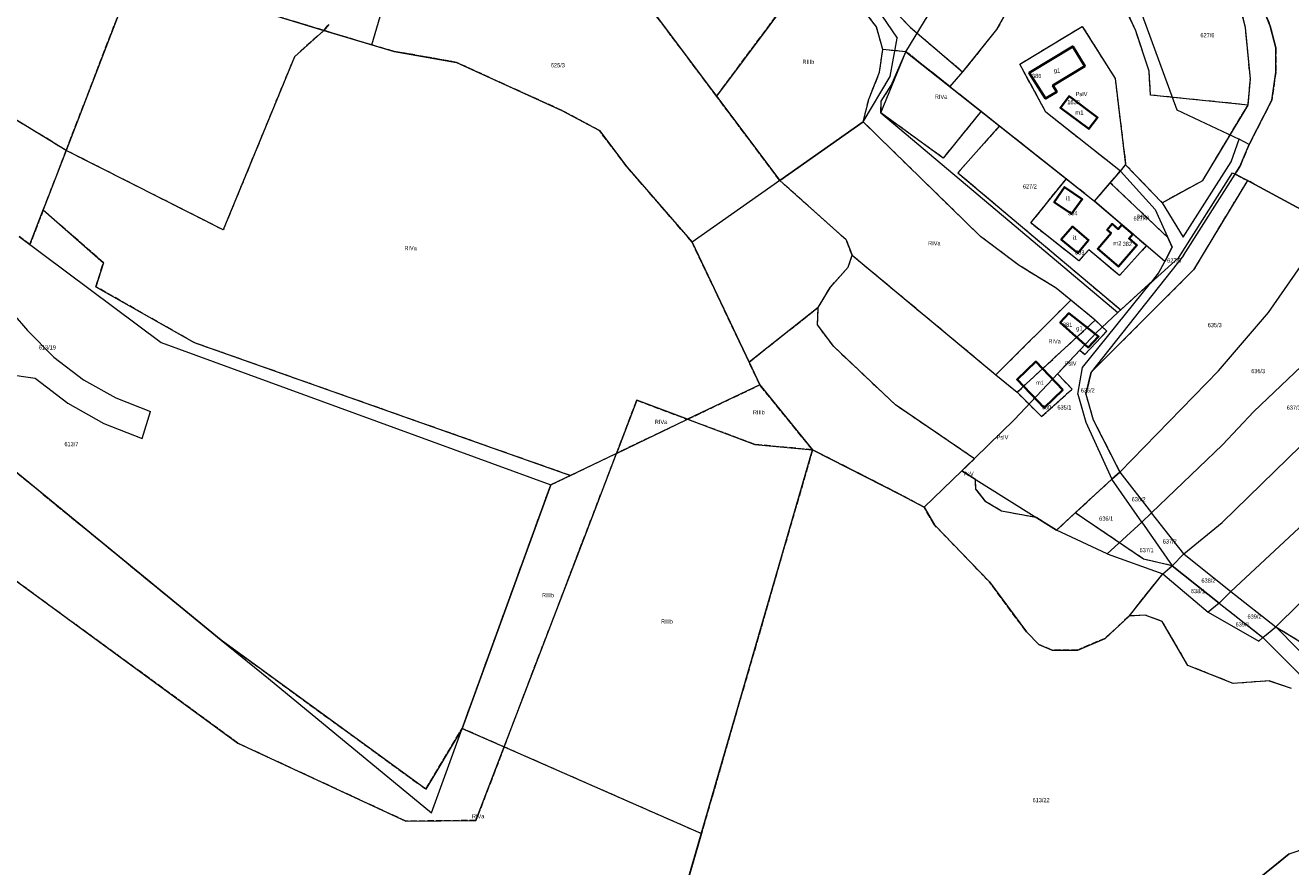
# Model space of a CAD drawing. Header units: metres. Extents: x 7496145 to 7500200, y 5498500 to 5502080.
# Tile 180 of 202: x 7498707 to 7499156, y 5500732 to 5501031. Entities that reach past the tile are written whole.
import ezdxf
from ezdxf.enums import TextEntityAlignment as Align

# ---------------------------------------------------------------- set-up
doc = ezdxf.new("R2010")
doc.units = ezdxf.units.M
doc.header["$MEASUREMENT"] = 0
for name, pattern in [('2.25_0.75', [3, 2.25, -0.75]), ('219-1000', [0]), ('egug-1000', [0])]:
    doc.linetypes.add(name, pattern=pattern)
doc.layers.get('0').update_dxf_attribs({"color": 2, "linetype": 'CONTINUOUS', "lineweight": 5})
for name, color, linetype in [('209-oznaczenie konturu klasyfikacyjnego', 7, 'CONTINUOUS'), ('211-numer działki ewidencyjnej', 7, 'CONTINUOUS'), ('217-kontur klasyfikacyjny', 7, 'CONTINUOUS'), ('218-kontur użytku gruntowego', 7, 'CONTINUOUS'), ('219-działka ewidencyjna', 7, 'CONTINUOUS'), ('312-budynek ewidencyjny', 7, 'CONTINUOUS'), ('312-oznaczenie budynku ewidencyjnego', 7, 'CONTINUOUS'), ('312-oznaczenie budynku ewidencyjnego-Atr117', 7, 'CONTINUOUS'), ('Punkt budynku', 7, 'CONTINUOUS')]:
    doc.layers.add(name, color=color, linetype=linetype)
doc.styles.get("Standard").update_dxf_attribs({"font": 'Working1250', "width": 0.75})

# ---------------------------------------------------------------- blocks, each defined once
blk = doc.blocks.new('PUNKTBUD')
at = {"color": 0}
blk.add_circle((0, 0), 0.09, dxfattribs=at)

msp = doc.modelspace()

# ---------------------------------------------------------------- linework, layer by layer
at = {"layer": '217-kontur klasyfikacyjny', "color": 3, "linetype": '2.25_0.75', "lineweight": 18, "flags": 128}
for points in [[(7498722, 5500986.1), (7498772.36, 5501117.04)], [(7498952.76, 5501005.35), (7498879.27, 5501103.37)], [(7498952.76, 5501005.35), (7498990.53, 5501056.11)], [(7499003.7, 5501048.22), (7499021.5, 5501029.8)], [(7499009.49, 5501029.95), (7498999.68, 5501042.8)], [(7499057.62, 5501038.79), (7499052.1, 5501028.97)], [(7499101.48, 5501028.56), (7499096.51, 5501039.39)], [(7499140.4, 5501029.75), (7499138.11, 5501038.9)], [(7498813.46, 5501028.67), (7498794.03, 5501034.55)], [(7499146.83, 5501036.1), (7499149.16, 5501030.24)], [(7498813.46, 5501028.67), (7498802.98, 5501019.37)], [(7498813.46, 5501028.67), (7498815.19, 5501030.79)], [(7498830.48, 5501023.53), (7498813.46, 5501028.67)], [(7499011.69, 5501021.89), (7499009.49, 5501029.95)], [(7499021.5, 5501029.8), (7499040.05, 5501014.01)], [(7499052.1, 5501028.97), (7499040.05, 5501014.01)], [(7499060.36, 5501016.74), (7499082.52, 5501030.13)], [(7499082.52, 5501030.13), (7499094.17, 5501011.59)], [(7499106.22, 5501014.2), (7499101.48, 5501028.56)], [(7499142.16, 5501011.54), (7499140.4, 5501029.75)], [(7499149.16, 5501030.24), (7499151.21, 5501022.48)], [(7498722, 5500986.1), (7498654.76, 5501027.14)], [(7498802.98, 5501019.37), (7498777.72, 5500957.9)], [(7498838.34, 5501021.27), (7498830.48, 5501023.53)], [(7498860.44, 5501017.36), (7498838.34, 5501021.27)], [(7499010.6, 5501013.86), (7499011.69, 5501021.89)], [(7499019.96, 5501021.13), (7499011.69, 5501021.89)], [(7499014.7, 5501009.12), (7499019.96, 5501021.13)], [(7499035.5, 5501008.82), (7499019.96, 5501021.13)], [(7499151.21, 5501022.48), (7499151.19, 5501013.9)], [(7498885.86, 5501005.76), (7498860.44, 5501017.36)], [(7499069.53, 5500999.7), (7499060.36, 5501016.74)], [(7499006.88, 5501004.55), (7499010.6, 5501013.86)], [(7499040.05, 5501014.01), (7499035.5, 5501008.82)], [(7499094.17, 5501011.59), (7499097.89, 5500981.04)], [(7499106.74, 5501005.75), (7499106.22, 5501014.2)], [(7499141.32, 5501002.22), (7499142.16, 5501011.54)], [(7499151.19, 5501013.9), (7499149.76, 5501003.93)], [(7499011.18, 5501003.6), (7499014.7, 5501009.12)], [(7499035.5, 5501008.82), (7499046.66, 5500999.98)], [(7498897.84, 5501000.28), (7498885.86, 5501005.76)], [(7498975.18, 5500975.44), (7498952.76, 5501005.35)], [(7499004.74, 5500996.3), (7499006.88, 5501004.55)], [(7499011.04, 5500999.4), (7499011.18, 5501003.6)], [(7499141.32, 5501002.22), (7499106.74, 5501005.75)], [(7499125.28, 5500975.48), (7499141.32, 5501002.22)], [(7499149.76, 5501003.93), (7499141.7, 5500988.17)], [(7498911.19, 5500993.15), (7498897.84, 5501000.28)], [(7499033.17, 5500983.41), (7499011.04, 5500999.4)], [(7499046.66, 5500999.98), (7499033.17, 5500983.41)], [(7499046.66, 5500999.98), (7499053.16, 5500994.83)], [(7499096.02, 5500978.76), (7499069.53, 5500999.7)], [(7498920.95, 5500980.31), (7498911.19, 5500993.15)], [(7498975.18, 5500975.44), (7499004.74, 5500996.3)], [(7499046.36, 5500955.6), (7499004.74, 5500996.3)], [(7499053.16, 5500994.83), (7499038.37, 5500978.2)], [(7499053.16, 5500994.83), (7499076.89, 5500976.02)], [(7499141.7, 5500988.17), (7499138.44, 5500980.35)], [(7498713.87, 5500964.96), (7498722, 5500986.1)], [(7498777.72, 5500957.9), (7498722, 5500986.1)], [(7498944.04, 5500953.59), (7498920.95, 5500980.31)], [(7499096.02, 5500978.76), (7499097.89, 5500981.04)], [(7499097.89, 5500981.04), (7499110.83, 5500967.54)], [(7499138.44, 5500980.35), (7499136.73, 5500977.65)], [(7498998.69, 5500954.41), (7498975.18, 5500975.44)], [(7499038.37, 5500978.2), (7499096.17, 5500929.5)], [(7499064.21, 5500960.37), (7499076.89, 5500976.02)], [(7499076.89, 5500976.02), (7499086.88, 5500968.11)], [(7499086.88, 5500968.11), (7499092.46, 5500974.61)], [(7499092.46, 5500974.61), (7499096.02, 5500978.76)], [(7499112.89, 5500955.17), (7499092.46, 5500974.61)], [(7499110.83, 5500967.54), (7499125.28, 5500975.48)], [(7499141.09, 5500975.46), (7499122.02, 5500943.74)], [(7499136.73, 5500977.65), (7499141.09, 5500975.46)], [(7499170.26, 5500959.65), (7499141.09, 5500975.46)], [(7499086.88, 5500968.11), (7499105.26, 5500952.3)], [(7498713.87, 5500964.96), (7498709.13, 5500952.66)], [(7498735.21, 5500946.24), (7498713.87, 5500964.96)], [(7499081.25, 5500946.92), (7499064.21, 5500960.37)], [(7498709.13, 5500952.66), (7498705.28, 5500955.53)], [(7498964.29, 5500910.98), (7498944.04, 5500953.59)], [(7499000.92, 5500948.89), (7498998.69, 5500954.41)], [(7499060.17, 5500945.23), (7499046.36, 5500955.6)], [(7499105.26, 5500952.3), (7499095.7, 5500941.66)], [(7499114.43, 5500951.8), (7499112.89, 5500955.17)], [(7498999.4, 5500944.61), (7499000.92, 5500948.89)], [(7499000.92, 5500948.89), (7499051.87, 5500906.48)], [(7499084.83, 5500950.85), (7499081.25, 5500946.92)], [(7499095.7, 5500941.66), (7499084.83, 5500950.85)], [(7499111.79, 5500946.72), (7499114.43, 5500951.8)], [(7498732.56, 5500937.74), (7498735.21, 5500946.24)], [(7498993.12, 5500937.54), (7498999.4, 5500944.61)], [(7499073.3, 5500937.17), (7499060.17, 5500945.23)], [(7499122.02, 5500943.74), (7499085.65, 5500907.37)], [(7499109.6, 5500942.49), (7499111.79, 5500946.72)], [(7499096.17, 5500929.5), (7499107.58, 5500939.99)], [(7499107.58, 5500939.99), (7499109.6, 5500942.49)], [(7498628, 5500934.38), (7498776.97, 5500812.32)], [(7498767.37, 5500917.89), (7498732.56, 5500937.74)], [(7498988.81, 5500930.36), (7498993.12, 5500937.54)], [(7499078.45, 5500932.95), (7499073.3, 5500937.17)], [(7498964.29, 5500910.98), (7498988.81, 5500930.36)], [(7498988.59, 5500924.18), (7498988.81, 5500930.36)], [(7499051.87, 5500906.48), (7499078.45, 5500932.95)], [(7499087.1, 5500925.87), (7499078.45, 5500932.95)], [(7499059.36, 5500900.24), (7499087.1, 5500925.87)], [(7499091.19, 5500921.95), (7499087.1, 5500925.87)], [(7498994.33, 5500916.46), (7498988.59, 5500924.18)], [(7499083.46, 5500913.7), (7499091.19, 5500921.95)], [(7498900.88, 5500870.71), (7498767.37, 5500917.89)], [(7499016.19, 5500895.82), (7498994.33, 5500916.46)], [(7499073.73, 5500906.82), (7499081.68, 5500915.26)], [(7499081.68, 5500915.26), (7499083.46, 5500913.7)], [(7498968.11, 5500902.93), (7498964.29, 5500910.98)], [(7499085.65, 5500907.37), (7499083.79, 5500899.62)], [(7498942.5, 5500890.66), (7498968.11, 5500902.93)], [(7498986.81, 5500879.84), (7498968.11, 5500902.93)], [(7499051.87, 5500906.48), (7499059.36, 5500900.24)], [(7499078.87, 5500901.36), (7499073.73, 5500906.82)], [(7499059.36, 5500900.24), (7499068.04, 5500891.63)], [(7499068.04, 5500891.63), (7499078.87, 5500901.36)], [(7499083.79, 5500899.62), (7499086.41, 5500890.52)], [(7498917.22, 5500878.54), (7498924.44, 5500897.43)], [(7498924.44, 5500897.43), (7498942.5, 5500890.66)], [(7499044.24, 5500876.68), (7499016.19, 5500895.82)], [(7498942.5, 5500890.66), (7498917.22, 5500878.54)], [(7498966.29, 5500881.74), (7498942.5, 5500890.66)], [(7499086.41, 5500890.52), (7499095.86, 5500871.91)], [(7498986.81, 5500879.84), (7498966.29, 5500881.74)], [(7498900.88, 5500870.71), (7498917.22, 5500878.54)], [(7498908.68, 5500856.22), (7498917.22, 5500878.54)], [(7498986.81, 5500879.84), (7498947.36, 5500743.6)], [(7499018.12, 5500863.91), (7498986.81, 5500879.84)], [(7499039.82, 5500872.35), (7499044.24, 5500876.68)], [(7499044.61, 5500869.34), (7499039.82, 5500872.35)], [(7499095.86, 5500871.91), (7499093.03, 5500869.44)], [(7498862.5, 5500780.92), (7498893.94, 5500867.38)], [(7498893.94, 5500867.38), (7498900.88, 5500870.71)], [(7499044.7, 5500865.92), (7499044.61, 5500869.34)], [(7499093.03, 5500869.44), (7499080.03, 5500857.44)], [(7499026.39, 5500859.45), (7499018.12, 5500863.91)], [(7499048.35, 5500861.37), (7499044.7, 5500865.92)], [(7499030.05, 5500853.23), (7499026.39, 5500859.45)], [(7499053.86, 5500858.06), (7499048.35, 5500861.37)], [(7499066.19, 5500855.8), (7499053.86, 5500858.06)], [(7498877.37, 5500774.38), (7498908.68, 5500856.22)], [(7499049.55, 5500832.94), (7499030.05, 5500853.23)], [(7499073.37, 5500851.29), (7499066.19, 5500855.8)], [(7499080.03, 5500857.44), (7499073.37, 5500851.29)], [(7499104.27, 5500841.02), (7499080.03, 5500857.44)], [(7498782.91, 5500775.7), (7498677.24, 5500853.03)], [(7499114.38, 5500838.71), (7499104.27, 5500841.02)], [(7499099.12, 5500820.85), (7499111.06, 5500835.81)], [(7499111.06, 5500835.81), (7499114.38, 5500838.71)], [(7499114.38, 5500838.71), (7499131.08, 5500825.4)], [(7499062.68, 5500815.28), (7499049.55, 5500832.94)], [(7499131.08, 5500825.4), (7499146.63, 5500813.27)], [(7499099.12, 5500820.85), (7499090.58, 5500812.92)], [(7499104.86, 5500821.14), (7499099.12, 5500820.85)], [(7499110.9, 5500818.9), (7499104.86, 5500821.14)], [(7499119.96, 5500803.34), (7499110.9, 5500818.9)], [(7499067.05, 5500810.79), (7499062.68, 5500815.28)], [(7499090.58, 5500812.92), (7499080.88, 5500808.78)], [(7499146.63, 5500813.27), (7499151.2, 5500817.01)], [(7499151.2, 5500817.01), (7499167.24, 5500807.23)], [(7498776.97, 5500812.32), (7498849.58, 5500759.44)], [(7499071.79, 5500808.72), (7499067.05, 5500810.79)], [(7499080.88, 5500808.78), (7499071.79, 5500808.72)], [(7499136.03, 5500796.92), (7499119.96, 5500803.34)], [(7499148.78, 5500797.78), (7499136.03, 5500796.92)], [(7499156.8, 5500795.11), (7499148.78, 5500797.78)], [(7498849.58, 5500759.44), (7498862.5, 5500780.92)], [(7498877.37, 5500774.38), (7498862.5, 5500780.92)], [(7498842.52, 5500748.01), (7498782.91, 5500775.7)], [(7498877.37, 5500774.38), (7498867.39, 5500748.29)], [(7498947.36, 5500743.6), (7498877.37, 5500774.38)], [(7499155.92, 5500736.39), (7499207.45, 5500753.91)], [(7498867.39, 5500748.29), (7498842.52, 5500748.01)], [(7498919.07, 5500645.93), (7498947.36, 5500743.6)], [(7499132.06, 5500717), (7499155.92, 5500736.39)]]:
    msp.add_lwpolyline(points, dxfattribs=at)
at = {"layer": '218-kontur użytku gruntowego', "color": 3, "linetype": 'egug-1000', "lineweight": 18, "flags": 128}
for points in [[(7498772.36, 5501117.04), (7498722, 5500986.1)], [(7498879.27, 5501103.37), (7498952.76, 5501005.35)], [(7498990.53, 5501056.11), (7498952.76, 5501005.35)], [(7499003.7, 5501048.22), (7499021.5, 5501029.8)], [(7499009.49, 5501029.95), (7498999.68, 5501042.8)], [(7499057.62, 5501038.79), (7499052.1, 5501028.97)], [(7499101.48, 5501028.56), (7499096.51, 5501039.39)], [(7499140.4, 5501029.75), (7499138.11, 5501038.9)], [(7498794.03, 5501034.55), (7498813.46, 5501028.67)], [(7499149.16, 5501030.24), (7499146.83, 5501036.1)], [(7498813.46, 5501028.67), (7498802.98, 5501019.37)], [(7498815.19, 5501030.79), (7498813.46, 5501028.67)], [(7498813.46, 5501028.67), (7498830.48, 5501023.53)], [(7499011.69, 5501021.89), (7499009.49, 5501029.95)], [(7499021.5, 5501029.8), (7499040.05, 5501014.01)], [(7499052.1, 5501028.97), (7499040.05, 5501014.01)], [(7499060.36, 5501016.74), (7499082.52, 5501030.13)], [(7499082.52, 5501030.13), (7499094.17, 5501011.59)], [(7499106.22, 5501014.2), (7499101.48, 5501028.56)], [(7499142.16, 5501011.54), (7499140.4, 5501029.75)], [(7499151.21, 5501022.48), (7499149.16, 5501030.24)], [(7498722, 5500986.1), (7498654.76, 5501027.14)], [(7498802.98, 5501019.37), (7498777.72, 5500957.9)], [(7498830.48, 5501023.53), (7498838.34, 5501021.27)], [(7498838.34, 5501021.27), (7498860.44, 5501017.36)], [(7499010.6, 5501013.86), (7499011.69, 5501021.89)], [(7499019.96, 5501021.13), (7499011.69, 5501021.89)], [(7499014.7, 5501009.12), (7499019.96, 5501021.13)], [(7499035.5, 5501008.82), (7499019.96, 5501021.13)], [(7499151.19, 5501013.9), (7499151.21, 5501022.48)], [(7498860.44, 5501017.36), (7498885.86, 5501005.76)], [(7499069.53, 5500999.7), (7499060.36, 5501016.74)], [(7499006.88, 5501004.55), (7499010.6, 5501013.86)], [(7499040.05, 5501014.01), (7499035.5, 5501008.82)], [(7499094.17, 5501011.59), (7499097.89, 5500981.04)], [(7499106.74, 5501005.75), (7499106.22, 5501014.2)], [(7499141.32, 5501002.22), (7499142.16, 5501011.54)], [(7499149.76, 5501003.93), (7499151.19, 5501013.9)], [(7499011.18, 5501003.6), (7499014.7, 5501009.12)], [(7499035.5, 5501008.82), (7499046.66, 5500999.98)], [(7498885.86, 5501005.76), (7498897.84, 5501000.28)], [(7498952.76, 5501005.35), (7498975.18, 5500975.44)], [(7499004.74, 5500996.3), (7499006.88, 5501004.55)], [(7499011.04, 5500999.4), (7499011.18, 5501003.6)], [(7499141.32, 5501002.22), (7499106.74, 5501005.75)], [(7499125.28, 5500975.48), (7499141.32, 5501002.22)], [(7499141.7, 5500988.17), (7499149.76, 5501003.93)], [(7498897.84, 5501000.28), (7498911.19, 5500993.15)], [(7499033.17, 5500983.41), (7499011.04, 5500999.4)], [(7499046.66, 5500999.98), (7499033.17, 5500983.41)], [(7499046.66, 5500999.98), (7499053.16, 5500994.83)], [(7499096.02, 5500978.76), (7499069.53, 5500999.7)], [(7498911.19, 5500993.15), (7498920.95, 5500980.31)], [(7499004.74, 5500996.3), (7498975.18, 5500975.44)], [(7499046.36, 5500955.6), (7499004.74, 5500996.3)], [(7499053.16, 5500994.83), (7499038.37, 5500978.2)], [(7499053.16, 5500994.83), (7499076.89, 5500976.02)], [(7499138.44, 5500980.35), (7499141.7, 5500988.17)], [(7498722, 5500986.1), (7498713.87, 5500964.96)], [(7498777.72, 5500957.9), (7498722, 5500986.1)], [(7498920.95, 5500980.31), (7498944.04, 5500953.59)], [(7499096.02, 5500978.76), (7499097.89, 5500981.04)], [(7499097.89, 5500981.04), (7499110.83, 5500967.54)], [(7499136.73, 5500977.65), (7499138.44, 5500980.35)], [(7498975.18, 5500975.44), (7498998.69, 5500954.41)], [(7499038.37, 5500978.2), (7499096.17, 5500929.5)], [(7499064.21, 5500960.37), (7499076.89, 5500976.02)], [(7499076.89, 5500976.02), (7499086.88, 5500968.11)], [(7499086.88, 5500968.11), (7499092.46, 5500974.61)], [(7499092.46, 5500974.61), (7499096.02, 5500978.76)], [(7499112.89, 5500955.17), (7499092.46, 5500974.61)], [(7499110.83, 5500967.54), (7499125.28, 5500975.48)], [(7499141.09, 5500975.46), (7499122.02, 5500943.74)], [(7499141.09, 5500975.46), (7499136.73, 5500977.65)], [(7499170.26, 5500959.65), (7499141.09, 5500975.46)], [(7499086.88, 5500968.11), (7499105.26, 5500952.3)], [(7498709.13, 5500952.66), (7498713.87, 5500964.96)], [(7498713.87, 5500964.96), (7498735.21, 5500946.24)], [(7499081.25, 5500946.92), (7499064.21, 5500960.37)], [(7498705.28, 5500955.53), (7498709.13, 5500952.66)], [(7498944.04, 5500953.59), (7498964.29, 5500910.98)], [(7498998.69, 5500954.41), (7499000.92, 5500948.89)], [(7499060.17, 5500945.23), (7499046.36, 5500955.6)], [(7499105.26, 5500952.3), (7499095.7, 5500941.66)], [(7499114.43, 5500951.8), (7499112.89, 5500955.17)], [(7498999.4, 5500944.61), (7499000.92, 5500948.89)], [(7499000.92, 5500948.89), (7499051.87, 5500906.48)], [(7499084.83, 5500950.85), (7499081.25, 5500946.92)], [(7499095.7, 5500941.66), (7499084.83, 5500950.85)], [(7499111.79, 5500946.72), (7499114.43, 5500951.8)], [(7498735.21, 5500946.24), (7498732.56, 5500937.74)], [(7498993.12, 5500937.54), (7498999.4, 5500944.61)], [(7499073.3, 5500937.17), (7499060.17, 5500945.23)], [(7499122.02, 5500943.74), (7499085.65, 5500907.37)], [(7499109.6, 5500942.49), (7499111.79, 5500946.72)], [(7499096.17, 5500929.5), (7499107.58, 5500939.99)], [(7499107.58, 5500939.99), (7499109.6, 5500942.49)], [(7498776.97, 5500812.32), (7498628, 5500934.38)], [(7498732.56, 5500937.74), (7498767.37, 5500917.89)], [(7498988.81, 5500930.36), (7498993.12, 5500937.54)], [(7499078.45, 5500932.95), (7499073.3, 5500937.17)], [(7498988.81, 5500930.36), (7498964.29, 5500910.98)], [(7498988.59, 5500924.18), (7498988.81, 5500930.36)], [(7499078.45, 5500932.95), (7499051.87, 5500906.48)], [(7499087.1, 5500925.87), (7499078.45, 5500932.95)], [(7499087.1, 5500925.87), (7499059.36, 5500900.24)], [(7499091.19, 5500921.95), (7499087.1, 5500925.87)], [(7498994.33, 5500916.46), (7498988.59, 5500924.18)], [(7499083.46, 5500913.7), (7499091.19, 5500921.95)], [(7498767.37, 5500917.89), (7498900.88, 5500870.71)], [(7499016.19, 5500895.82), (7498994.33, 5500916.46)], [(7499073.73, 5500906.82), (7499081.68, 5500915.26)], [(7499081.68, 5500915.26), (7499083.46, 5500913.7)], [(7498964.29, 5500910.98), (7498968.11, 5500902.93)], [(7499085.65, 5500907.37), (7499083.79, 5500899.62)], [(7498968.11, 5500902.93), (7498942.5, 5500890.66)], [(7498968.11, 5500902.93), (7498986.81, 5500879.84)], [(7499051.87, 5500906.48), (7499059.36, 5500900.24)], [(7499078.87, 5500901.36), (7499073.73, 5500906.82)], [(7499059.36, 5500900.24), (7499068.04, 5500891.63)], [(7499068.04, 5500891.63), (7499078.87, 5500901.36)], [(7499083.79, 5500899.62), (7499086.41, 5500890.52)], [(7498924.44, 5500897.43), (7498917.22, 5500878.54)], [(7498942.5, 5500890.66), (7498924.44, 5500897.43)], [(7499044.24, 5500876.68), (7499016.19, 5500895.82)], [(7498917.22, 5500878.54), (7498942.5, 5500890.66)], [(7498942.5, 5500890.66), (7498966.29, 5500881.74)], [(7499086.41, 5500890.52), (7499095.86, 5500871.91)], [(7498966.29, 5500881.74), (7498986.81, 5500879.84)], [(7498917.22, 5500878.54), (7498900.88, 5500870.71)], [(7498908.68, 5500856.22), (7498917.22, 5500878.54)], [(7498947.36, 5500743.6), (7498986.81, 5500879.84)], [(7498986.81, 5500879.84), (7499018.12, 5500863.91)], [(7499039.82, 5500872.35), (7499044.24, 5500876.68)], [(7499044.61, 5500869.34), (7499039.82, 5500872.35)], [(7499095.86, 5500871.91), (7499093.03, 5500869.44)], [(7498893.94, 5500867.38), (7498862.5, 5500780.92)], [(7498900.88, 5500870.71), (7498893.94, 5500867.38)], [(7499044.7, 5500865.92), (7499044.61, 5500869.34)], [(7499093.03, 5500869.44), (7499080.03, 5500857.44)], [(7499018.12, 5500863.91), (7499026.39, 5500859.45)], [(7499048.35, 5500861.37), (7499044.7, 5500865.92)], [(7499026.39, 5500859.45), (7499030.05, 5500853.23)], [(7499053.86, 5500858.06), (7499048.35, 5500861.37)], [(7499066.19, 5500855.8), (7499053.86, 5500858.06)], [(7498877.37, 5500774.38), (7498908.68, 5500856.22)], [(7499030.05, 5500853.23), (7499049.55, 5500832.94)], [(7499073.37, 5500851.29), (7499066.19, 5500855.8)], [(7499080.03, 5500857.44), (7499073.37, 5500851.29)], [(7499104.27, 5500841.02), (7499080.03, 5500857.44)], [(7498677.24, 5500853.03), (7498782.91, 5500775.7)], [(7499114.38, 5500838.71), (7499104.27, 5500841.02)], [(7499099.12, 5500820.85), (7499111.06, 5500835.81)], [(7499111.06, 5500835.81), (7499114.38, 5500838.71)], [(7499114.38, 5500838.71), (7499131.08, 5500825.4)], [(7499049.55, 5500832.94), (7499062.68, 5500815.28)], [(7499131.08, 5500825.4), (7499146.63, 5500813.27)], [(7499090.58, 5500812.92), (7499099.12, 5500820.85)], [(7499104.86, 5500821.14), (7499099.12, 5500820.85)], [(7499110.9, 5500818.9), (7499104.86, 5500821.14)], [(7499119.96, 5500803.34), (7499110.9, 5500818.9)], [(7499062.68, 5500815.28), (7499067.05, 5500810.79)], [(7499080.88, 5500808.78), (7499090.58, 5500812.92)], [(7499146.63, 5500813.27), (7499151.2, 5500817.01)], [(7499151.2, 5500817.01), (7499167.24, 5500807.23)], [(7498849.58, 5500759.44), (7498776.97, 5500812.32)], [(7499067.05, 5500810.79), (7499071.79, 5500808.72)], [(7499071.79, 5500808.72), (7499080.88, 5500808.78)], [(7499136.03, 5500796.92), (7499119.96, 5500803.34)], [(7499148.78, 5500797.78), (7499136.03, 5500796.92)], [(7499156.8, 5500795.11), (7499148.78, 5500797.78)], [(7498862.5, 5500780.92), (7498849.58, 5500759.44)], [(7498862.5, 5500780.92), (7498877.37, 5500774.38)], [(7498782.91, 5500775.7), (7498842.52, 5500748.01)], [(7498867.39, 5500748.29), (7498877.37, 5500774.38)], [(7498877.37, 5500774.38), (7498947.36, 5500743.6)], [(7499155.92, 5500736.39), (7499207.45, 5500753.91)], [(7498842.52, 5500748.01), (7498867.39, 5500748.29)], [(7498947.36, 5500743.6), (7498919.07, 5500645.93)], [(7499132.06, 5500717), (7499155.92, 5500736.39)]]:
    msp.add_lwpolyline(points, dxfattribs=at)
at = {"layer": '219-działka ewidencyjna', "color": 3, "linetype": '219-1000', "lineweight": 18, "flags": 128}
for points in [[(7498879.27, 5501103.37), (7498975.18, 5500975.44)], [(7498975.34, 5501086.99), (7499016.82, 5501025.89)], [(7498830.48, 5501023.53), (7498842.68, 5501065.08)], [(7499019.96, 5501021.13), (7499047.31, 5501066.3)], [(7499097.65, 5501050.98), (7499116.08, 5501000.52)], [(7498794.03, 5501034.55), (7498830.48, 5501023.53)], [(7499146.83, 5501036.1), (7499149.16, 5501030.24)], [(7499149.16, 5501030.24), (7499151.21, 5501022.48)], [(7499014.3, 5501012.37), (7499016.82, 5501025.89)], [(7498830.48, 5501023.53), (7498838.34, 5501021.27)], [(7498860.44, 5501017.36), (7498838.34, 5501021.27)], [(7499011.04, 5500999.4), (7499019.96, 5501021.13)], [(7499019.96, 5501021.13), (7499086.88, 5500968.11)], [(7499151.19, 5501013.9), (7499151.21, 5501022.48)], [(7498860.44, 5501017.36), (7498885.86, 5501005.76)], [(7499004.74, 5500996.3), (7499014.3, 5501012.37)], [(7499149.76, 5501003.93), (7499151.19, 5501013.9)], [(7498885.86, 5501005.76), (7498897.84, 5501000.28)], [(7499141.7, 5500988.17), (7499149.76, 5501003.93)], [(7498897.84, 5501000.28), (7498911.19, 5500993.15)], [(7499011.04, 5500999.4), (7499095.16, 5500928.57)], [(7499116.08, 5501000.52), (7499138.14, 5500990.15)], [(7498911.19, 5500993.15), (7498920.95, 5500980.31)], [(7498975.18, 5500975.44), (7499004.74, 5500996.3)], [(7499135.28, 5500982.06), (7499138.14, 5500990.15)], [(7499141.7, 5500988.17), (7499138.14, 5500990.15)], [(7499138.44, 5500980.35), (7499141.7, 5500988.17)], [(7498920.95, 5500980.31), (7498944.04, 5500953.59)], [(7499096.02, 5500978.76), (7499097.89, 5500981.04)], [(7499097.89, 5500981.04), (7499110.83, 5500967.54)], [(7499118.32, 5500955.28), (7499135.28, 5500982.06)], [(7499136.81, 5500977.78), (7499138.44, 5500980.35)], [(7498975.18, 5500975.44), (7498944.04, 5500953.59)], [(7499086.88, 5500968.11), (7499096.02, 5500978.76)], [(7499108.36, 5500965.08), (7499096.02, 5500978.76)], [(7499116.75, 5500948.1), (7499135.77, 5500978.17)], [(7499118.38, 5500948.81), (7499136.73, 5500977.65)], [(7499135.77, 5500978.17), (7499136.73, 5500977.65)], [(7499136.81, 5500977.78), (7499136.73, 5500977.65)], [(7499136.81, 5500977.78), (7499170.26, 5500959.65)], [(7499111.79, 5500946.72), (7499086.88, 5500968.11)], [(7499110.83, 5500967.54), (7499118.32, 5500955.28)], [(7499108.36, 5500965.08), (7499114.43, 5500951.8)], [(7499148.62, 5500928.52), (7499170.26, 5500959.65)], [(7498705.28, 5500955.53), (7498755.69, 5500917.95)], [(7498944.04, 5500953.59), (7498968.11, 5500902.93)], [(7499118.38, 5500948.81), (7499085.65, 5500907.37)], [(7499106.75, 5500938.96), (7499116.75, 5500948.1)], [(7499114.43, 5500951.8), (7499111.79, 5500946.72)], [(7499109.6, 5500942.49), (7499111.79, 5500946.72)], [(7499082.53, 5500909.04), (7499106.75, 5500938.96)], [(7499107.58, 5500939.99), (7499095.16, 5500928.57)], [(7499107.58, 5500939.99), (7499106.75, 5500938.96)], [(7499107.58, 5500939.99), (7499109.6, 5500942.49)], [(7498703.17, 5500928.07), (7498708.27, 5500922.17)], [(7499087.51, 5500921.46), (7499095.16, 5500928.57)], [(7499130.9, 5500907.92), (7499148.62, 5500928.52)], [(7498708.27, 5500922.17), (7498717.61, 5500912.68)], [(7499058.45, 5500890.59), (7499087.51, 5500921.46)], [(7498755.69, 5500917.95), (7498824.67, 5500892.75)], [(7498717.61, 5500912.68), (7498728.09, 5500904.69)], [(7499162.64, 5500911.83), (7499143.43, 5500893.47)], [(7498688.71, 5500908.45), (7498710.97, 5500905.21)], [(7499080.96, 5500899.55), (7499082.53, 5500909.04)], [(7499083.79, 5500899.62), (7499085.65, 5500907.37)], [(7499130.9, 5500907.92), (7499095.86, 5500871.91)], [(7498710.97, 5500905.21), (7498722.6, 5500896.35)], [(7498728.09, 5500904.69), (7498739.57, 5500898.23)], [(7498968.11, 5500902.93), (7498986.81, 5500879.84)], [(7498739.57, 5500898.23), (7498751.94, 5500893.39)], [(7499080.96, 5500899.55), (7499083.74, 5500889.63)], [(7499083.79, 5500899.62), (7499086.41, 5500890.52)], [(7498722.6, 5500896.35), (7498735.34, 5500889.18)], [(7498735.34, 5500889.18), (7498748.96, 5500883.85)], [(7498748.96, 5500883.85), (7498751.94, 5500893.39)], [(7498824.67, 5500892.75), (7498893.94, 5500867.38)], [(7499039.82, 5500872.35), (7499058.45, 5500890.59)], [(7499083.74, 5500889.63), (7499093.03, 5500869.44)], [(7499086.41, 5500890.52), (7499095.86, 5500871.91)], [(7499132.27, 5500881.6), (7499143.43, 5500893.47)], [(7499107.02, 5500857.43), (7499132.27, 5500881.6)], [(7499160.02, 5500881.21), (7499132.1, 5500854.07)], [(7498695.67, 5500879.06), (7498776.97, 5500812.32)], [(7498919.07, 5500645.93), (7498986.81, 5500879.84)], [(7499018.12, 5500863.91), (7498986.81, 5500879.84)], [(7499026.39, 5500859.45), (7499039.82, 5500872.35)], [(7499039.82, 5500872.35), (7499073.37, 5500851.29)], [(7499093.03, 5500869.44), (7499095.86, 5500871.91)], [(7499095.86, 5500871.91), (7499107.02, 5500857.43)], [(7498851.63, 5500751.04), (7498893.94, 5500867.38)], [(7499073.37, 5500851.29), (7499093.03, 5500869.44)], [(7499103.62, 5500854.16), (7499093.03, 5500869.44)], [(7499018.12, 5500863.91), (7499026.39, 5500859.45)], [(7499135.2, 5500829.53), (7499166.33, 5500858.53)], [(7499193.05, 5500858.24), (7499151.2, 5500817.01)], [(7499091.33, 5500842.9), (7499103.62, 5500854.16)], [(7499103.62, 5500854.16), (7499107.02, 5500857.43)], [(7499103.62, 5500854.16), (7499114.38, 5500838.71)], [(7499118.5, 5500842.95), (7499107.02, 5500857.43)], [(7499118.5, 5500842.95), (7499132.1, 5500854.07)], [(7499091.33, 5500842.9), (7499073.37, 5500851.29)], [(7499091.33, 5500842.9), (7499111.06, 5500835.81)], [(7499118.5, 5500842.95), (7499114.38, 5500838.71)], [(7499118.5, 5500842.95), (7499135.2, 5500829.53)], [(7499111.06, 5500835.81), (7499114.38, 5500838.71)], [(7499111.06, 5500835.81), (7499127.18, 5500822.19)], [(7499131.08, 5500825.4), (7499114.38, 5500838.71)], [(7499131.08, 5500825.4), (7499135.2, 5500829.53)], [(7499135.2, 5500829.53), (7499151.2, 5500817.01)], [(7499131.08, 5500825.4), (7499127.18, 5500822.19)], [(7499127.18, 5500822.19), (7499145.1, 5500811.88)], [(7499131.08, 5500825.4), (7499146.63, 5500813.27)], [(7499145.1, 5500811.88), (7499146.63, 5500813.27)], [(7499146.63, 5500813.27), (7499151.2, 5500817.01)], [(7499147.12, 5500812.61), (7499146.63, 5500813.27)], [(7499151.2, 5500817.01), (7499174.51, 5500793.4)], [(7498776.97, 5500812.32), (7498793.82, 5500798.68)], [(7499147.12, 5500812.61), (7499171.8, 5500787.92)], [(7498793.82, 5500798.68), (7498851.63, 5500751.04)], [(7499155.92, 5500736.39), (7499207.45, 5500753.91)], [(7499155.92, 5500736.39), (7499132.06, 5500717)]]:
    msp.add_lwpolyline(points, dxfattribs=at)
at = {"layer": '312-budynek ewidencyjny', "color": 7, "linetype": 'Continuous', "lineweight": 35, "flags": 128}
for points in [[(7499063.69, 5501013.61), (7499079.13, 5501023.04)], [(7499079.13, 5501023.04), (7499083.43, 5501016.06)], [(7499083.43, 5501016.06), (7499072.09, 5501009.09)], [(7499069.42, 5501004.48), (7499063.69, 5501013.61)], [(7499073.43, 5501006.86), (7499069.42, 5501004.48)], [(7499072.09, 5501009.09), (7499073.43, 5501006.86)], [(7499074.78, 5501001.22), (7499077.89, 5501005.35)], [(7499077.89, 5501005.35), (7499087.92, 5500997.8)], [(7499084.89, 5500993.77), (7499074.78, 5501001.22)], [(7499087.92, 5500997.8), (7499084.89, 5500993.77)], [(7499072.59, 5500967.79), (7499076.24, 5500973.09)], [(7499076.24, 5500973.09), (7499082.48, 5500968.79)], [(7499078.69, 5500963.59), (7499072.59, 5500967.79)], [(7499082.48, 5500968.79), (7499078.69, 5500963.59)], [(7499075.06, 5500954.45), (7499079.03, 5500959.07)], [(7499079.03, 5500959.07), (7499084.77, 5500954.29)], [(7499088.02, 5500951.21), (7499092.72, 5500956.78)], [(7499091.35, 5500957.94), (7499093.08, 5500960.03)], [(7499092.72, 5500956.78), (7499091.35, 5500957.94)], [(7499093.08, 5500960.03), (7499095.27, 5500958.16)], [(7499095.27, 5500958.16), (7499096.58, 5500959.69)], [(7499096.58, 5500959.69), (7499100.42, 5500956.43)], [(7499080.95, 5500949.66), (7499075.06, 5500954.45)], [(7499084.77, 5500954.29), (7499080.95, 5500949.66)], [(7499101.92, 5500952.45), (7499095.42, 5500944.87)], [(7499100.42, 5500956.43), (7499099.09, 5500954.88)], [(7499099.09, 5500954.88), (7499101.92, 5500952.45)], [(7499095.42, 5500944.87), (7499088.02, 5500951.21)], [(7499074.67, 5500925.06), (7499077.71, 5500928.33)], [(7499084.6, 5500916.17), (7499074.67, 5500925.06)], [(7499077.71, 5500928.33), (7499088.32, 5500920.08)], [(7499088.32, 5500920.08), (7499084.6, 5500916.17)], [(7499059.37, 5500904.75), (7499066.07, 5500911.13)], [(7499066.07, 5500911.13), (7499075.6, 5500901.09)], [(7499068.93, 5500894.71), (7499059.37, 5500904.75)], [(7499075.6, 5500901.09), (7499068.93, 5500894.71)]]:
    msp.add_lwpolyline(points, dxfattribs=at)

# ---------------------------------------------------------------- block references
at = {"layer": 'Punkt budynku', "color": 5, "linetype": 'Continuous', "lineweight": 13}
for p in [(7499079.13, 5501023.04), (7499083.43, 5501016.06), (7499063.69, 5501013.61), (7499072.09, 5501009.09), (7499073.43, 5501006.86), (7499069.42, 5501004.48), (7499077.89, 5501005.35), (7499074.78, 5501001.22), (7499087.92, 5500997.8), (7499084.89, 5500993.77), (7499076.24, 5500973.09), (7499072.59, 5500967.79), (7499082.48, 5500968.79), (7499078.69, 5500963.59), (7499079.03, 5500959.07), (7499091.35, 5500957.94), (7499092.72, 5500956.78), (7499093.08, 5500960.03), (7499095.27, 5500958.16), (7499096.58, 5500959.69), (7499100.42, 5500956.43), (7499075.06, 5500954.45), (7499084.77, 5500954.29), (7499099.09, 5500954.88), (7499101.92, 5500952.45), (7499080.95, 5500949.66), (7499088.02, 5500951.21), (7499095.42, 5500944.87), (7499074.67, 5500925.06), (7499077.71, 5500928.33), (7499084.6, 5500916.17), (7499088.32, 5500920.08), (7499066.07, 5500911.13), (7499059.37, 5500904.75), (7499075.6, 5500901.09), (7499068.93, 5500894.71)]:
    msp.add_blockref('PUNKTBUD', p, dxfattribs=at)

# ---------------------------------------------------------------- texts
at = {"layer": '209-oznaczenie konturu klasyfikacyjnego', "color": 3, "linetype": 'Continuous', "lineweight": 18, "width": 0.79}
for s, p in [('RIIIb', (7498983.23, 5501016.78)), ('RIVa', (7499030.2, 5501004.41)), ('PsIV', (7499080.16, 5501005.37)), ('RIVa', (7499101.87, 5500961.75)), ('RIVa', (7498841.99, 5500950.69)), ('RIVa', (7499027.82, 5500952.39)), ('RIVa', (7499070.49, 5500917.6)), ('PsIV', (7499076.28, 5500909.75)), ('RIIIb', (7498965.66, 5500892.39)), ('RIVa', (7498930.86, 5500888.99)), ('PsIV', (7499052.09, 5500883.54)), ('PsV', (7499040.34, 5500870.54)), ('RIIIb', (7498890.86, 5500827.46)), ('RIIIb', (7498933.09, 5500818.13)), ('RIVa', (7498865.96, 5500749.01))]:
    msp.add_text(s, height=1.5, dxfattribs=at).set_placement(p)
at = {"layer": '211-numer działki ewidencyjnej', "color": 3, "linetype": 'Continuous', "lineweight": 18, "width": 0.79}
for s, p in [('627/6', (7499124.44, 5501027.73)), ('625/3', (7498893.98, 5501017.09)), ('627/2', (7499061.42, 5500974.06)), ('627/4', (7499100.69, 5500962.67)), ('627/5', (7499112.63, 5500947.77)), ('635/3', (7499127.03, 5500924.85)), ('636/3', (7499142.45, 5500908.54)), ('635/2', (7499081.96, 5500901.69)), ('635/1', (7499073.7, 5500895.64)), ('637/3', (7499155.03, 5500895.56)), ('636/2', (7499100.03, 5500863.04)), ('636/1', (7499088.5, 5500856.17)), ('637/1', (7499102.86, 5500844.99)), ('637/2', (7499111.06, 5500848.07)), ('638/2', (7499124.79, 5500834.18)), ('638/1', (7499121.07, 5500830.45)), ('639/1', (7499136.91, 5500818.64)), ('639/2', (7499141.14, 5500821.4)), ('613/22', (7499064.87, 5500756.25))]:
    msp.add_text(s, height=1.5, dxfattribs=at).set_placement(p, align=Align.TOP_LEFT)
for s, p in [('613/19', (7498712.3, 5500915.44)), ('613/7', (7498721.38, 5500881.11))]:
    msp.add_text(s, height=1.5, dxfattribs=at).set_placement(p)
at = {"layer": '312-oznaczenie budynku ewidencyjnego', "color": 7, "linetype": 'Continuous', "lineweight": 18, "width": 0.79}
for s, p in [('386', (7499064.69, 5501013.29)), ('384', (7499077.5, 5500964.59)), ('382', (7499096.83, 5500953.68)), ('383', (7499079.97, 5500950.66)), ('381', (7499075.67, 5500924.98)), ('380', (7499068.18, 5500895.71))]:
    msp.add_text(s, height=1.5, dxfattribs=at).set_placement(p, align=Align.TOP_LEFT)
msp.add_text('1639', height=1.5, dxfattribs=at).set_placement((7499077.21, 5501002.49))
at = {"layer": '312-oznaczenie budynku ewidencyjnego-Atr117', "color": 7, "width": 0.9}
for s, p in [('g1', (7499073.56, 5501013.76)), ('i1', (7499077.54, 5500968.34)), ('i1', (7499079.92, 5500954.37)), ('m2', (7499094.97, 5500952.45)), ('g1', (7499081.5, 5500922.25)), ('m1', (7499067.49, 5500902.92))]:
    msp.add_text(s, height=1.5, dxfattribs=at).set_placement(p, align=Align.CENTER)
msp.add_text('m1', height=1.5, dxfattribs=at).set_placement((7499081.51, 5500999.59), align=Align.MIDDLE_CENTER)

doc.saveas('drawing.dxf')
